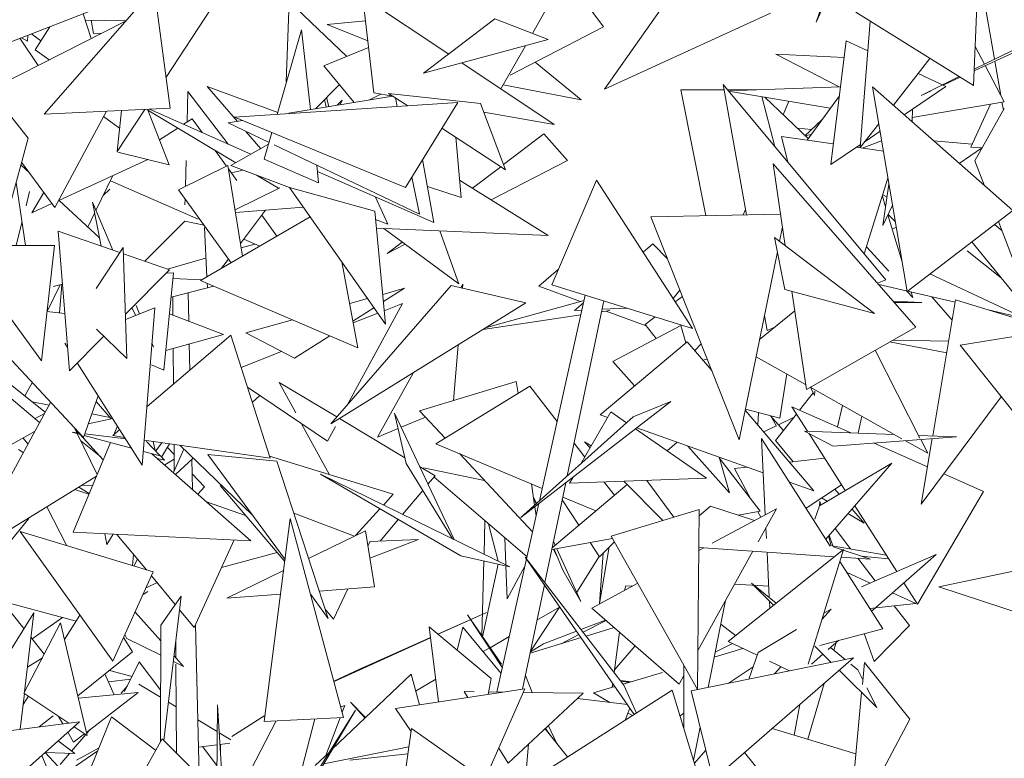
# Model space of a CAD drawing. Header units: metres. Extents: x -14.5 to 13.1, y -18.9 to 3.3.
# Tile 205 of 216: x 11.761 to 11.955, y 2.728 to 2.874. Entities that reach past the tile are written whole.
import ezdxf

# ---------------------------------------------------------------- set-up
doc = ezdxf.new("R2010")
doc.units = ezdxf.units.M
doc.layers.add('G-IMPT', color=7, linetype='Continuous', lineweight=5)
doc.layers.add('L-PLNT', color=7, linetype='Continuous', lineweight=5, true_color=0x005900)

# ---------------------------------------------------------------- blocks, each defined once
blk = doc.blocks.new('ÁRVORES ORNAMENTAIS - Pequeno e Médio Porte - Ipê-roxo-2940656-CORTE_CALÇADA')
at = {"layer": 'G-IMPT', "color": 253, "true_color": 0xaaaaaa}
for p, q in [((8.25131, 2.91542), (8.2375, 2.87396)), ((8.25331, 2.90945), (8.2375, 2.87396)), ((8.26854, 2.86143), (8.27037, 2.90272)), ((8.19543, 2.87304), (8.182, 2.89134)), ((8.10667, 2.88063), (8.0849, 2.8558)), ((8.10667, 2.88063), (8.10983, 2.85696)), ((8.2727, 2.86664), (8.27034, 2.88005)), ((8.05802, 2.86223), (8.09854, 2.87789)), ((8.13332, 2.87803), (8.13273, 2.86216)), ((8.14472, 2.86719), (8.13332, 2.87803)), ((8.14783, 2.87897), (8.15004, 2.86)), ((8.14783, 2.87897), (8.16485, 2.86765)), ((8.11791, 2.87666), (8.10901, 2.8631)), ((8.18479, 2.8777), (8.1814, 2.87173)), ((8.20663, 2.87634), (8.19564, 2.8607)), ((8.26854, 2.86143), (8.24529, 2.87595)), ((8.29417, 2.87721), (8.26868, 2.86466)), ((8.07418, 2.86059), (8.10099, 2.87415)), ((8.09421, 2.87072), (8.0926, 2.8756)), ((8.09301, 2.87436), (8.10107, 2.87424)), ((8.09467, 2.87169), (8.0942, 2.87435)), ((8.14839, 2.87422), (8.14086, 2.8735)), ((8.15988, 2.86386), (8.17396, 2.87462)), ((8.17396, 2.87462), (8.18453, 2.87052)), ((8.22846, 2.87572), (8.19564, 2.8607)), ((8.24812, 2.87418), (8.24617, 2.8492)), ((8.08602, 2.87305), (8.0831, 2.86848)), ((8.13579, 2.87245), (8.13094, 2.85572)), ((8.13579, 2.87245), (8.13754, 2.8567)), ((8.14885, 2.87026), (8.14086, 2.8735)), ((8.19543, 2.87304), (8.177, 2.86349)), ((8.28585, 2.87231), (8.26867, 2.86435)), ((8.08011, 2.87077), (8.08373, 2.86542)), ((8.08161, 2.8702), (8.08041, 2.87088)), ((8.08165, 2.87137), (8.08161, 2.8702)), ((8.08422, 2.87024), (8.08238, 2.87165)), ((8.09467, 2.87169), (8.09628, 2.87177)), ((8.15988, 2.86386), (8.18453, 2.87052)), ((8.24341, 2.87026), (8.24035, 2.84581)), ((8.24341, 2.87026), (8.24767, 2.86832)), ((8.08588, 2.86651), (8.0831, 2.86848)), ((8.14019, 2.86533), (8.149, 2.86894)), ((8.18002, 2.8693), (8.17518, 2.86078)), ((8.26888, 2.86915), (8.27072, 2.86566)), ((8.24201, 2.86116), (8.2295, 2.86764)), ((8.243, 2.86699), (8.2295, 2.86764)), ((8.25995, 2.86679), (8.25272, 2.85756)), ((8.27394, 2.85956), (8.27277, 2.86625)), ((8.07006, 2.86582), (8.08172, 2.85104)), ((8.14019, 2.86533), (8.14616, 2.85811)), ((8.16747, 2.86591), (8.18572, 2.85376)), ((8.19102, 2.8586), (8.18196, 2.86607)), ((8.27087, 2.86537), (8.27465, 2.85822)), ((8.2576, 2.86379), (8.2631, 2.86127)), ((8.2657, 2.8632), (8.25819, 2.85949)), ((8.2659, 2.86307), (8.26256, 2.86152)), ((8.12309, 2.85433), (8.11714, 2.86126)), ((8.11714, 2.86126), (8.13106, 2.85612)), ((8.14325, 2.86162), (8.13851, 2.85686)), ((8.19102, 2.8586), (8.17562, 2.86155)), ((8.21074, 2.86059), (8.21926, 2.86061)), ((8.21074, 2.86059), (8.21565, 2.83573)), ((8.25124, 2.82306), (8.21909, 2.86161)), ((8.2237, 2.83588), (8.21909, 2.86161)), ((8.21991, 2.86061), (8.22753, 2.86064)), ((8.24227, 2.86117), (8.22012, 2.86037)), ((8.27632, 2.83672), (8.24861, 2.8612)), ((8.25542, 2.82075), (8.24861, 2.8612)), ((8.2631, 2.86127), (8.25486, 2.85567)), ((8.26019, 2.86042), (8.25819, 2.85949)), ((8.11316, 2.85424), (8.11332, 2.86027)), ((8.12128, 2.84985), (8.11332, 2.86027)), ((8.15373, 2.85935), (8.13327, 2.856)), ((8.14062, 2.8572), (8.1403, 2.85866)), ((8.14115, 2.85729), (8.14072, 2.85908)), ((8.1438, 2.85854), (8.14283, 2.85757)), ((8.1438, 2.85854), (8.1434, 2.85766)), ((8.15146, 2.85975), (8.14919, 2.85861)), ((8.15004, 2.86), (8.15382, 2.85934)), ((8.17114, 2.85787), (8.15297, 2.85989)), ((8.15297, 2.85989), (8.15674, 2.85743)), ((8.15431, 2.85902), (8.15467, 2.85729)), ((8.24026, 2.85696), (8.22014, 2.86034)), ((8.22928, 2.84938), (8.2267, 2.85924)), ((8.23591, 2.85096), (8.22734, 2.85913)), ((8.23567, 2.85064), (8.24205, 2.85943)), ((8.10983, 2.85696), (8.0849, 2.8558)), ((8.10482, 2.85672), (8.09934, 2.84838)), ((8.10016, 2.85651), (8.09934, 2.84838)), ((8.10531, 2.85675), (8.10963, 2.84576)), ((8.12278, 2.84618), (8.10538, 2.85658)), ((8.10571, 2.85676), (8.12576, 2.84786)), ((8.16663, 2.85808), (8.12251, 2.85516)), ((8.16663, 2.85808), (8.15631, 2.84132)), ((8.17114, 2.85787), (8.17606, 2.84479)), ((8.23204, 2.85834), (8.23097, 2.85567)), ((8.25644, 2.85429), (8.25648, 2.85677)), ((8.27465, 2.85822), (8.25645, 2.85513)), ((8.27195, 2.85776), (8.26802, 2.84929)), ((8.26885, 2.84659), (8.27465, 2.85693)), ((8.27446, 2.85659), (8.27419, 2.85814)), ((8.08703, 2.83731), (8.09721, 2.85637)), ((8.09664, 2.85532), (8.09981, 2.85303)), ((8.11416, 2.85487), (8.11244, 2.85378)), ((8.11416, 2.85487), (8.11614, 2.85213)), ((8.15631, 2.84132), (8.12251, 2.85516)), ((8.17177, 2.8562), (8.18572, 2.85376)), ((8.23855, 2.8546), (8.23525, 2.85153)), ((8.11129, 2.85304), (8.10767, 2.85074)), ((8.12412, 2.8545), (8.12128, 2.85404)), ((8.12934, 2.85019), (8.12128, 2.85404)), ((8.1635, 2.853), (8.17606, 2.84479)), ((8.23655, 2.85274), (8.23378, 2.85299)), ((8.24984, 2.85389), (8.24617, 2.8492)), ((8.08172, 2.85104), (8.07781, 2.8365)), ((8.12771, 2.84896), (8.12478, 2.85237)), ((8.1299, 2.85213), (8.12839, 2.84692)), ((8.16625, 2.85121), (8.16731, 2.83929)), ((8.18366, 2.85192), (8.17567, 2.84582)), ((8.18366, 2.85192), (8.1883, 2.84663)), ((8.23063, 2.85136), (8.24086, 2.8499)), ((8.23063, 2.85136), (8.23184, 2.84632)), ((8.23646, 2.85173), (8.23525, 2.85153)), ((8.25009, 2.85243), (8.24712, 2.85041)), ((8.12923, 2.84983), (8.12181, 2.84563)), ((8.15907, 2.836), (8.13033, 2.84972)), ((8.24622, 2.8498), (8.24035, 2.84581)), ((8.24541, 2.84925), (8.25075, 2.84849)), ((8.24654, 2.84909), (8.25041, 2.85053)), ((8.26828, 2.84985), (8.26067, 2.85054)), ((8.27033, 2.84922), (8.26576, 2.84605)), ((8.26802, 2.84929), (8.27023, 2.84915)), ((8.08778, 2.83871), (8.10537, 2.84681)), ((8.09947, 2.84827), (8.10963, 2.84576)), ((8.11867, 2.84863), (8.12094, 2.84549)), ((8.12839, 2.84692), (8.13914, 2.84222)), ((8.16192, 2.83437), (8.15969, 2.84681)), ((8.0803, 2.84575), (8.08206, 2.84412)), ((8.08045, 2.84632), (8.08703, 2.83731)), ((8.11147, 2.84082), (8.12121, 2.84563)), ((8.11283, 2.84149), (8.11296, 2.84664)), ((8.12121, 2.84563), (8.1241, 2.82773)), ((8.12132, 2.84496), (8.12298, 2.84267)), ((8.12181, 2.84563), (8.1334, 2.84129)), ((8.13876, 2.8457), (8.13914, 2.84222)), ((8.17513, 2.8454), (8.16954, 2.84113)), ((8.1883, 2.84663), (8.17322, 2.83884)), ((8.23137, 2.82976), (8.229, 2.84596)), ((8.25715, 2.81371), (8.229, 2.84596)), ((8.26885, 2.84659), (8.27075, 2.84163)), ((8.09514, 2.83673), (8.09848, 2.84364)), ((8.12423, 2.84472), (8.12189, 2.84418)), ((8.13122, 2.84113), (8.12685, 2.84374)), ((8.16192, 2.83437), (8.1389, 2.84442)), ((8.15755, 2.84334), (8.15907, 2.836)), ((8.25166, 2.8431), (8.24696, 2.82819)), ((8.07936, 2.84226), (8.08119, 2.82982)), ((8.09789, 2.84096), (8.09658, 2.8397)), ((8.11535, 2.83503), (8.09799, 2.84263)), ((8.12263, 2.83688), (8.13146, 2.84125)), ((8.15024, 2.83664), (8.1334, 2.84131)), ((8.1334, 2.84131), (8.15238, 2.81426)), ((8.16065, 2.84148), (8.16731, 2.83929)), ((8.167, 2.84271), (8.18449, 2.8318)), ((8.19408, 2.84275), (8.18525, 2.82207)), ((8.19408, 2.84275), (8.21302, 2.81344)), ((8.25064, 2.8338), (8.25186, 2.84192)), ((8.08133, 2.83768), (8.08203, 2.84052)), ((8.08484, 2.8403), (8.08245, 2.83626)), ((8.11147, 2.84082), (8.12185, 2.82642)), ((8.11273, 2.83784), (8.11276, 2.83902)), ((8.15039, 2.8394), (8.15282, 2.83404)), ((8.25055, 2.83959), (8.25119, 2.83746)), ((8.25148, 2.83939), (8.25064, 2.83985)), ((8.08245, 2.83626), (8.08645, 2.8381)), ((8.08785, 2.83875), (8.09586, 2.83133)), ((8.09618, 2.8297), (8.09444, 2.8384)), ((8.09444, 2.8384), (8.09844, 2.82892)), ((8.13617, 2.83737), (8.12271, 2.83637)), ((8.25256, 2.83778), (8.25064, 2.8338)), ((8.09356, 2.83346), (8.09488, 2.83619)), ((8.13748, 2.8355), (8.11582, 2.82292)), ((8.1237, 2.83025), (8.12866, 2.83681)), ((8.12792, 2.83583), (8.13091, 2.83169)), ((8.15024, 2.83664), (8.15238, 2.81426)), ((8.20479, 2.83551), (8.23046, 2.83602)), ((8.20479, 2.83551), (8.22226, 2.7914)), ((8.2235, 2.83697), (8.22306, 2.83587)), ((8.25165, 2.8359), (8.25444, 2.82657)), ((8.25309, 2.83458), (8.25167, 2.83594)), ((8.27632, 2.83672), (8.25542, 2.82075)), ((8.0794, 2.82982), (8.08052, 2.83439)), ((8.10478, 2.82672), (8.1127, 2.83465)), ((8.1165, 2.83383), (8.1127, 2.83465)), ((8.11706, 2.82365), (8.11661, 2.83339)), ((8.1504, 2.83494), (8.15282, 2.83404)), ((8.18449, 2.8318), (8.15056, 2.83322)), ((8.15205, 2.83316), (8.16688, 2.82224)), ((8.23082, 2.83352), (8.23023, 2.83063)), ((8.2525, 2.83309), (8.25329, 2.8334)), ((8.27274, 2.83398), (8.27416, 2.83279)), ((8.27348, 2.83455), (8.27839, 2.8218)), ((8.0899, 2.80506), (8.08766, 2.83266)), ((8.08766, 2.83266), (8.09984, 2.82843)), ((8.16688, 2.82224), (8.16308, 2.8327)), ((8.249, 2.81637), (8.22924, 2.83138)), ((8.22924, 2.83138), (8.2313, 2.82115)), ((8.07208, 2.82984), (8.08692, 2.82981)), ((8.08692, 2.82981), (8.08437, 2.80706)), ((8.10051, 2.82945), (8.09516, 2.82134)), ((8.10126, 2.80748), (8.10051, 2.82945)), ((8.12656, 2.83012), (8.12384, 2.82934)), ((8.12751, 2.82971), (8.12434, 2.8311)), ((8.15565, 2.83051), (8.15266, 2.82822)), ((8.15625, 2.83007), (8.15266, 2.82822)), ((8.20516, 2.83016), (8.20326, 2.82854)), ((8.20807, 2.82722), (8.20516, 2.83016)), ((8.2474, 2.82959), (8.2518, 2.82475)), ((8.28009, 2.81598), (8.26824, 2.83054)), ((8.10055, 2.82819), (8.10964, 2.82504)), ((8.11677, 2.82731), (8.1093, 2.82516)), ((8.22981, 2.82855), (8.22226, 2.7914)), ((8.26733, 2.8288), (8.27407, 2.82338)), ((8.11997, 2.82534), (8.12133, 2.82713)), ((8.14692, 2.8096), (8.14372, 2.8266)), ((8.10096, 2.81625), (8.10964, 2.82504)), ((8.11045, 2.82442), (8.10856, 2.80518)), ((8.11045, 2.82442), (8.10897, 2.82436)), ((8.18657, 2.82517), (8.18268, 2.82177)), ((8.25995, 2.82421), (8.27878, 2.8154)), ((8.0855, 2.81678), (8.08805, 2.82206)), ((8.08851, 2.82217), (8.08666, 2.82172)), ((8.08841, 2.82214), (8.08796, 2.81652)), ((8.10997, 2.81961), (8.11845, 2.8218)), ((8.11034, 2.82332), (8.11604, 2.82305)), ((8.14692, 2.8096), (8.11582, 2.82292)), ((8.11716, 2.82162), (8.11712, 2.82237)), ((8.16532, 2.82189), (8.14158, 2.79461)), ((8.16532, 2.82189), (8.1801, 2.81847)), ((8.16724, 2.82145), (8.16766, 2.82219)), ((8.16759, 2.82136), (8.16766, 2.82219)), ((8.18268, 2.82177), (8.19088, 2.81875)), ((8.18525, 2.82207), (8.21302, 2.81344)), ((8.25124, 2.82306), (8.2496, 2.82236)), ((8.24982, 2.8221), (8.26495, 2.8186)), ((8.07415, 2.82102), (8.08437, 2.80706)), ((8.11035, 2.81605), (8.11032, 2.8197)), ((8.11346, 2.81487), (8.11333, 2.82047)), ((8.15612, 2.82137), (8.15181, 2.82017)), ((8.15195, 2.81873), (8.15612, 2.82137)), ((8.18279, 2.77938), (8.19183, 2.82003)), ((8.21055, 2.82098), (8.20921, 2.81933)), ((8.20961, 2.81871), (8.21102, 2.81978)), ((8.249, 2.81637), (8.2313, 2.82115)), ((8.23553, 2.80138), (8.23269, 2.82077)), ((8.25538, 2.82082), (8.25655, 2.81953)), ((8.25622, 2.82062), (8.25655, 2.81953)), ((8.26033, 2.81967), (8.26436, 2.81508)), ((8.09267, 2.79187), (8.06761, 2.81868)), ((8.10306, 2.81796), (8.10376, 2.8163)), ((8.1801, 2.81847), (8.14158, 2.79461)), ((8.15575, 2.81838), (8.14475, 2.79825)), ((8.14882, 2.81933), (8.14528, 2.81834)), ((8.15212, 2.81694), (8.15575, 2.81838)), ((8.19159, 2.81894), (8.1723, 2.81364)), ((8.18827, 2.78429), (8.19553, 2.81888)), ((8.19148, 2.81847), (8.18973, 2.81698)), ((8.25266, 2.81885), (8.25837, 2.81858)), ((8.25837, 2.81858), (8.2529, 2.81857)), ((8.26503, 2.81908), (8.26051, 2.7922)), ((8.26503, 2.81908), (8.28394, 2.81324)), ((8.08546, 2.81679), (8.08897, 2.81642)), ((8.1068, 2.8175), (8.10099, 2.81522)), ((8.1022, 2.81751), (8.10304, 2.81602)), ((8.10429, 2.78643), (8.1068, 2.8175)), ((8.10965, 2.81632), (8.12034, 2.81225)), ((8.14593, 2.8149), (8.15008, 2.81754)), ((8.146, 2.81452), (8.15085, 2.81644)), ((8.19096, 2.81612), (8.17159, 2.8132)), ((8.19116, 2.81704), (8.18973, 2.81698)), ((8.19667, 2.81698), (8.19508, 2.81674)), ((8.20017, 2.81743), (8.19518, 2.81722)), ((8.19597, 2.81687), (8.2039, 2.81396)), ((8.20368, 2.81424), (8.20565, 2.81573)), ((8.22629, 2.81123), (8.23326, 2.81689)), ((8.22779, 2.81304), (8.22726, 2.816)), ((8.27144, 2.8171), (8.27878, 2.8154)), ((8.13395, 2.81516), (8.12474, 2.81258)), ((8.19729, 2.8069), (8.21069, 2.81404)), ((8.20368, 2.81424), (8.20584, 2.81146)), ((8.21069, 2.81404), (8.2117, 2.81057)), ((8.22933, 2.8137), (8.22779, 2.81304)), ((8.23553, 2.80138), (8.25715, 2.81371)), ((8.26593, 2.81015), (8.30025, 2.81561)), ((8.0899, 2.80506), (8.09668, 2.81192)), ((8.10126, 2.80748), (8.09527, 2.81329)), ((8.12177, 2.8121), (8.10523, 2.79803)), ((8.12034, 2.81225), (8.10894, 2.8091)), ((8.12177, 2.8121), (8.12959, 2.78777)), ((8.13438, 2.80757), (8.12474, 2.81258)), ((8.13438, 2.80757), (8.14135, 2.81199)), ((8.08952, 2.80967), (8.089, 2.8105)), ((8.10623, 2.81045), (8.10654, 2.80973)), ((8.11368, 2.80522), (8.11356, 2.81037)), ((8.1658, 2.79917), (8.16669, 2.81016)), ((8.212, 2.81082), (8.19475, 2.79638)), ((8.212, 2.81082), (8.21682, 2.80513)), ((8.21474, 2.81039), (8.2135, 2.80905)), ((8.26326, 2.80859), (8.25198, 2.81076)), ((8.26366, 2.81095), (8.25266, 2.81115)), ((8.26593, 2.81015), (8.28106, 2.79114)), ((8.11047, 2.80249), (8.11041, 2.8095)), ((8.12381, 2.80574), (8.13181, 2.80891)), ((8.2256, 2.80784), (8.23539, 2.80233)), ((8.2491, 2.80912), (8.25798, 2.79178)), ((8.08401, 2.79487), (8.06867, 2.80767)), ((8.10429, 2.78643), (8.09145, 2.80663)), ((8.10613, 2.80626), (8.10856, 2.80518)), ((8.19729, 2.8069), (8.20156, 2.80208)), ((8.21595, 2.80734), (8.21508, 2.80719)), ((8.0763, 2.80395), (8.0851, 2.79687)), ((8.15075, 2.79198), (8.15782, 2.80462)), ((8.2303, 2.79571), (8.23164, 2.80444)), ((8.08107, 2.80011), (8.08256, 2.80269)), ((8.13462, 2.79675), (8.13132, 2.80278)), ((8.13132, 2.80278), (8.14274, 2.79594)), ((8.1782, 2.80294), (8.15909, 2.79714)), ((8.18088, 2.80203), (8.16232, 2.79066)), ((8.1782, 2.80294), (8.17855, 2.8006)), ((8.18088, 2.80203), (8.18628, 2.79507)), ((8.09267, 2.79187), (8.09558, 2.80014)), ((8.12507, 2.80181), (8.14089, 2.79119)), ((8.12604, 2.79881), (8.1275, 2.80018)), ((8.23419, 2.79728), (8.23688, 2.8007)), ((8.23631, 2.80182), (8.25443, 2.79163)), ((8.23713, 2.80019), (8.23634, 2.8018)), ((8.23713, 2.80019), (8.23722, 2.80104)), ((8.08616, 2.79883), (8.07102, 2.77097)), ((8.08253, 2.79894), (8.08586, 2.79827)), ((8.09813, 2.79555), (8.09518, 2.79902)), ((8.20874, 2.79898), (8.17912, 2.77609)), ((8.2013, 2.79595), (8.20874, 2.79898)), ((8.24166, 2.79398), (8.2427, 2.79823)), ((8.27405, 2.79995), (8.25824, 2.77869)), ((8.08497, 2.79664), (8.08312, 2.79561)), ((8.09432, 2.79658), (8.09787, 2.79587)), ((8.15646, 2.78677), (8.15412, 2.79669)), ((8.15412, 2.79669), (8.1659, 2.77173)), ((8.16412, 2.79176), (8.15909, 2.79714)), ((8.19692, 2.79694), (8.19097, 2.7867)), ((8.19475, 2.79638), (8.19628, 2.79583)), ((8.20001, 2.7948), (8.19692, 2.79694)), ((8.22346, 2.7973), (8.23699, 2.78132)), ((8.2303, 2.79571), (8.22349, 2.79748)), ((8.22596, 2.79435), (8.22609, 2.7968)), ((8.22966, 2.79414), (8.22841, 2.7962)), ((8.23094, 2.79335), (8.22847, 2.79618)), ((8.22945, 2.79127), (8.23358, 2.79651)), ((8.23573, 2.79313), (8.23266, 2.79796)), ((8.24431, 2.79281), (8.23266, 2.79796)), ((8.09845, 2.79562), (8.09363, 2.79459)), ((8.14131, 2.78453), (8.13579, 2.79461)), ((8.14325, 2.79564), (8.15619, 2.78789)), ((8.16027, 2.79588), (8.15544, 2.7939)), ((8.2013, 2.79595), (8.17912, 2.77609)), ((8.23309, 2.79588), (8.23002, 2.79441)), ((8.24648, 2.7961), (8.24575, 2.79276)), ((8.06789, 2.78473), (8.08302, 2.79304)), ((8.09045, 2.79294), (8.09209, 2.7925)), ((8.09045, 2.79294), (8.09184, 2.79276)), ((8.09135, 2.79282), (8.09088, 2.79379)), ((8.09098, 2.79359), (8.09172, 2.79278)), ((8.09536, 2.78456), (8.09142, 2.79268)), ((8.09194, 2.79253), (8.09659, 2.78749)), ((8.09282, 2.7923), (8.10217, 2.78977)), ((8.09293, 2.79262), (8.10101, 2.7916)), ((8.09983, 2.79344), (8.09844, 2.79225)), ((8.09864, 2.79243), (8.09937, 2.79418)), ((8.14248, 2.79409), (8.14089, 2.79119)), ((8.15484, 2.79365), (8.15075, 2.79198)), ((8.2158, 2.78386), (8.20176, 2.79358)), ((8.20202, 2.79378), (8.227, 2.78488)), ((8.22957, 2.79419), (8.2271, 2.793)), ((8.24082, 2.79016), (8.23519, 2.79315)), ((8.25291, 2.79249), (8.23519, 2.79315)), ((8.24321, 2.78139), (8.23599, 2.79273)), ((8.26517, 2.79203), (8.25771, 2.79231)), ((8.08073, 2.79178), (8.0817, 2.79062)), ((8.09061, 2.77316), (8.098, 2.7909)), ((8.09213, 2.79122), (8.09608, 2.78804)), ((8.09844, 2.79225), (8.10081, 2.79191)), ((8.10469, 2.79135), (8.12959, 2.78777)), ((8.10782, 2.78824), (8.10515, 2.79107)), ((8.10642, 2.7911), (8.10683, 2.78929)), ((8.10692, 2.78919), (8.10815, 2.79086)), ((8.10969, 2.79063), (8.10806, 2.78803)), ((8.11061, 2.78537), (8.11057, 2.79051)), ((8.12607, 2.77651), (8.1117, 2.79034)), ((8.18333, 2.78182), (8.16232, 2.79066)), ((8.18963, 2.79075), (8.19174, 2.78803)), ((8.19301, 2.79021), (8.19167, 2.79102)), ((8.19281, 2.78987), (8.19167, 2.79102)), ((8.21, 2.79094), (8.20801, 2.78926)), ((8.24025, 2.77038), (8.22666, 2.79168)), ((8.2274, 2.77661), (8.22666, 2.79168)), ((8.22945, 2.79127), (8.23295, 2.7871)), ((8.24082, 2.79016), (8.26517, 2.79203)), ((8.25948, 2.7861), (8.2489, 2.79078)), ((8.2551, 2.79125), (8.25952, 2.78877)), ((8.25813, 2.79149), (8.25952, 2.78877)), ((8.26042, 2.79166), (8.25824, 2.77869)), ((8.07981, 2.78949), (8.08077, 2.7889)), ((8.10451, 2.78914), (8.10782, 2.78824)), ((8.12577, 2.77148), (8.10621, 2.78868)), ((8.11058, 2.7885), (8.10925, 2.78993)), ((8.11043, 2.78497), (8.11251, 2.78957)), ((8.11723, 2.78854), (8.1325, 2.76776)), ((8.11723, 2.78854), (8.13085, 2.78719)), ((8.18143, 2.77324), (8.16698, 2.7887)), ((8.21211, 2.79019), (8.22033, 2.78093)), ((8.1073, 2.78772), (8.10865, 2.78743)), ((8.10786, 2.78824), (8.10865, 2.78743)), ((8.11059, 2.78763), (8.10872, 2.78647)), ((8.11088, 2.78457), (8.11433, 2.78781)), ((8.11422, 2.78164), (8.11408, 2.78758)), ((8.12946, 2.78817), (8.15389, 2.78068)), ((8.14103, 2.75614), (8.13085, 2.78719)), ((8.15646, 2.78677), (8.1656, 2.77188)), ((8.21828, 2.78799), (8.22033, 2.78093)), ((8.22639, 2.77731), (8.21832, 2.78785)), ((8.23217, 2.78701), (8.23911, 2.78783)), ((8.25241, 2.78683), (8.23811, 2.77839)), ((8.25241, 2.78683), (8.23935, 2.77178)), ((8.11657, 2.78213), (8.11415, 2.78471)), ((8.16722, 2.7685), (8.13948, 2.78461)), ((8.13948, 2.78461), (8.17695, 2.76634)), ((8.15909, 2.78616), (8.16215, 2.78433)), ((8.17191, 2.78342), (8.15987, 2.78587)), ((8.22135, 2.78575), (8.22378, 2.78603)), ((8.22135, 2.78575), (8.22464, 2.7796)), ((8.27054, 2.78121), (8.26269, 2.78468)), ((8.09523, 2.78424), (8.07198, 2.76994)), ((8.16074, 2.78266), (8.16215, 2.78433)), ((8.18033, 2.76831), (8.16194, 2.78409)), ((8.1812, 2.78272), (8.18182, 2.77851)), ((8.18386, 2.76323), (8.18799, 2.78294)), ((8.2001, 2.78259), (8.1853, 2.77009)), ((8.18944, 2.78406), (8.18872, 2.78283)), ((8.2158, 2.78386), (8.18872, 2.78283)), ((8.19557, 2.78309), (8.1976, 2.78047)), ((8.20711, 2.77558), (8.19945, 2.78324)), ((8.20399, 2.78341), (8.20933, 2.77615)), ((8.23217, 2.78304), (8.23699, 2.78132)), ((8.23546, 2.77789), (8.24247, 2.78256)), ((8.09099, 2.78163), (8.09376, 2.78071)), ((8.09176, 2.7821), (8.09381, 2.78084)), ((8.09235, 2.78247), (8.09447, 2.78241)), ((8.11657, 2.78213), (8.11527, 2.78071)), ((8.13245, 2.76736), (8.11968, 2.7824)), ((8.15193, 2.77854), (8.15389, 2.78068)), ((8.15573, 2.77668), (8.15973, 2.78144)), ((8.24199, 2.78068), (8.24113, 2.78166)), ((8.25751, 2.75894), (8.27054, 2.78121)), ((8.11699, 2.7792), (8.1247, 2.77648)), ((8.17439, 2.74158), (8.18267, 2.77883)), ((8.18219, 2.77884), (8.18157, 2.7802)), ((8.1821, 2.77876), (8.1816, 2.78)), ((8.19058, 2.77455), (8.18729, 2.7796)), ((8.19392, 2.77737), (8.1874, 2.78011)), ((8.23816, 2.77931), (8.23813, 2.77839)), ((8.23836, 2.77853), (8.23816, 2.77931)), ((8.23962, 2.77928), (8.23852, 2.77993)), ((8.08542, 2.77821), (8.08941, 2.7705)), ((8.13421, 2.77694), (8.14625, 2.77241)), ((8.14642, 2.77249), (8.15124, 2.77778)), ((8.18187, 2.77821), (8.18213, 2.77642)), ((8.19698, 2.77241), (8.21435, 2.77767)), ((8.21435, 2.77767), (8.21399, 2.74207)), ((8.21433, 2.77641), (8.21661, 2.77834)), ((8.21661, 2.77834), (8.22528, 2.77547)), ((8.21694, 2.77098), (8.22961, 2.77779)), ((8.22639, 2.77731), (8.22211, 2.77652)), ((8.22591, 2.77722), (8.2265, 2.77612)), ((8.22598, 2.77125), (8.22961, 2.77779)), ((8.23811, 2.77839), (8.23722, 2.77577)), ((8.24697, 2.77497), (8.24375, 2.77685)), ((8.24697, 2.77497), (8.24454, 2.77776)), ((8.2534, 2.76539), (8.24511, 2.77841)), ((8.08189, 2.77585), (8.07756, 2.7706)), ((8.12835, 2.73576), (8.13355, 2.77588)), ((8.14409, 2.73656), (8.13355, 2.77588)), ((8.15131, 2.7714), (8.15488, 2.77567)), ((8.17199, 2.77547), (8.17183, 2.76884)), ((8.17462, 2.76748), (8.17271, 2.77485)), ((8.09845, 2.74766), (8.08017, 2.77331)), ((8.10647, 2.76531), (8.08017, 2.77331)), ((8.09061, 2.77316), (8.12577, 2.77148)), ((8.09691, 2.77286), (8.09727, 2.77074)), ((8.13715, 2.76799), (8.14839, 2.77345)), ((8.15016, 2.76236), (8.14839, 2.77345)), ((8.22763, 2.77191), (8.22753, 2.77405)), ((8.24428, 2.76988), (8.24119, 2.7739)), ((8.09854, 2.77278), (8.09727, 2.77074)), ((8.10511, 2.76572), (8.09929, 2.77274)), ((8.11455, 2.75435), (8.12246, 2.77164)), ((8.14887, 2.77041), (8.14928, 2.77127)), ((8.15885, 2.77173), (8.14925, 2.76807)), ((8.15885, 2.77173), (8.14928, 2.77132)), ((8.17594, 2.77208), (8.17614, 2.76674)), ((8.19725, 2.77193), (8.18522, 2.76972)), ((8.18592, 2.77062), (8.18557, 2.77139)), ((8.19466, 2.76832), (8.19283, 2.77112)), ((8.19466, 2.76832), (8.19762, 2.77128)), ((8.19698, 2.77241), (8.21399, 2.74207)), ((8.24045, 2.77045), (8.23993, 2.77245)), ((8.24079, 2.77049), (8.24005, 2.77258)), ((8.11997, 2.7662), (8.13094, 2.76914)), ((8.18623, 2.7685), (8.18554, 2.76978)), ((8.18738, 2.76564), (8.1857, 2.7698)), ((8.19098, 2.75947), (8.18625, 2.7699)), ((8.19658, 2.77025), (8.19467, 2.75907)), ((8.19535, 2.76902), (8.19467, 2.75907)), ((8.21406, 2.74977), (8.22496, 2.76942)), ((8.21426, 2.76954), (8.21525, 2.77008)), ((8.21427, 2.77014), (8.24109, 2.76833)), ((8.24288, 2.76975), (8.22005, 2.75159)), ((8.22821, 2.76024), (8.22777, 2.76923)), ((8.24288, 2.76975), (8.23588, 2.74708)), ((8.25132, 2.76865), (8.24066, 2.77051)), ((8.24081, 2.77031), (8.24822, 2.76785)), ((8.10257, 2.76879), (8.10237, 2.76656)), ((8.10333, 2.76787), (8.10259, 2.76649)), ((8.16722, 2.7685), (8.17695, 2.76634)), ((8.17179, 2.76749), (8.17142, 2.75266)), ((8.20151, 2.73717), (8.17997, 2.76827)), ((8.19946, 2.74297), (8.17997, 2.76827)), ((8.19016, 2.76129), (8.19461, 2.76838)), ((8.25063, 2.7541), (8.24215, 2.7674)), ((8.24241, 2.76824), (8.24822, 2.76785)), ((8.24914, 2.76355), (8.24571, 2.76802)), ((8.25178, 2.76794), (8.24639, 2.76846)), ((8.24642, 2.76237), (8.26115, 2.76875)), ((8.24927, 2.75828), (8.26115, 2.76875)), ((8.09845, 2.74766), (8.10647, 2.76531)), ((8.12097, 2.76014), (8.13222, 2.7656)), ((8.17463, 2.76686), (8.17153, 2.75251)), ((8.17615, 2.76652), (8.1764, 2.75999)), ((8.17995, 2.76659), (8.1764, 2.75999)), ((8.18738, 2.76564), (8.19098, 2.75947)), ((8.24357, 2.76518), (8.24816, 2.76312)), ((8.26173, 2.76237), (8.28296, 2.76686)), ((8.10507, 2.76221), (8.10721, 2.7632)), ((8.11081, 2.75886), (8.10611, 2.76452)), ((8.22906, 2.75876), (8.22471, 2.76309)), ((8.22955, 2.75915), (8.22471, 2.76309)), ((8.25751, 2.75894), (8.25482, 2.76317)), ((8.10444, 2.76084), (8.1054, 2.76146)), ((8.1054, 2.76146), (8.10446, 2.76087)), ((8.15016, 2.76236), (8.13926, 2.76153)), ((8.14211, 2.75597), (8.14492, 2.76196)), ((8.17944, 2.74214), (8.18377, 2.76279)), ((8.19313, 2.75818), (8.20222, 2.76307)), ((8.1996, 2.76165), (8.19984, 2.7626)), ((8.19984, 2.7626), (8.20118, 2.7625)), ((8.2281, 2.7625), (8.22133, 2.76287)), ((8.25254, 2.76116), (8.25718, 2.75909)), ((8.26173, 2.76237), (8.27986, 2.75638)), ((8.09124, 2.7556), (8.07509, 2.7599)), ((8.0809, 2.75415), (8.07679, 2.75929)), ((8.11197, 2.76052), (8.10796, 2.75477)), ((8.11197, 2.76052), (8.10857, 2.73201)), ((8.13162, 2.76095), (8.12097, 2.76014)), ((8.13758, 2.76083), (8.14103, 2.75614)), ((8.21954, 2.75965), (8.21611, 2.74248)), ((8.22831, 2.75816), (8.22824, 2.75958)), ((8.08284, 2.75725), (8.07464, 2.74411)), ((8.08284, 2.75725), (8.08103, 2.74163)), ((8.10795, 2.75169), (8.10288, 2.75739)), ((8.11455, 2.75435), (8.11165, 2.75784)), ((8.14211, 2.75597), (8.14044, 2.75794)), ((8.17229, 2.75731), (8.16269, 2.75303)), ((8.16274, 2.75299), (8.17229, 2.75731)), ((8.18098, 2.74951), (8.18674, 2.75836)), ((8.18674, 2.75836), (8.18229, 2.75577)), ((8.2104, 2.74315), (8.19313, 2.75818)), ((8.2404, 2.75798), (8.23861, 2.75593)), ((8.2404, 2.75798), (8.23899, 2.75715)), ((8.24807, 2.75812), (8.25718, 2.75909)), ((8.24843, 2.75755), (8.24922, 2.75824)), ((8.25592, 2.75473), (8.25291, 2.75864)), ((8.0885, 2.75633), (8.08253, 2.75211)), ((8.08892, 2.75195), (8.09197, 2.75675)), ((8.17527, 2.74708), (8.16855, 2.75684)), ((8.17545, 2.74634), (8.16855, 2.75684)), ((8.19099, 2.75397), (8.19584, 2.75582)), ((8.19597, 2.75571), (8.19144, 2.75339)), ((8.08814, 2.75526), (8.0809, 2.74138)), ((8.09339, 2.73301), (8.08814, 2.75526)), ((8.10796, 2.75477), (8.1079, 2.73183)), ((8.11551, 2.72511), (8.11483, 2.75495)), ((8.16096, 2.75447), (8.17323, 2.74423)), ((8.16096, 2.75447), (8.16286, 2.73965)), ((8.16767, 2.75441), (8.16651, 2.74984)), ((8.16767, 2.75441), (8.17521, 2.74528)), ((8.18358, 2.75114), (8.19011, 2.75363)), ((8.19758, 2.75431), (8.19202, 2.75264)), ((8.19863, 2.7534), (8.19757, 2.74543)), ((8.22155, 2.75278), (8.21861, 2.75499)), ((8.2336, 2.75395), (8.22598, 2.74943)), ((8.25063, 2.7541), (8.2382, 2.75081)), ((8.24894, 2.74763), (8.25592, 2.75473)), ((8.08493, 2.7491), (8.08228, 2.75242)), ((8.10236, 2.74956), (8.10059, 2.75235)), ((8.10127, 2.75214), (8.10085, 2.75294)), ((8.10127, 2.75214), (8.10794, 2.74886)), ((8.11092, 2.74835), (8.1109, 2.75151)), ((8.14218, 2.74367), (8.16124, 2.75231)), ((8.16123, 2.75238), (8.14708, 2.74607)), ((8.17683, 2.75258), (8.17302, 2.75035)), ((8.19101, 2.75233), (8.18094, 2.74929)), ((8.19058, 2.75295), (8.18706, 2.75114)), ((8.22578, 2.74884), (8.22005, 2.75159)), ((8.23981, 2.74996), (8.24188, 2.75179)), ((8.24894, 2.74763), (8.24698, 2.75314)), ((8.10236, 2.74956), (8.09154, 2.74083)), ((8.17287, 2.75027), (8.17167, 2.74957)), ((8.18358, 2.75114), (8.18099, 2.74953)), ((8.19765, 2.74602), (8.2017, 2.75073)), ((8.21732, 2.7485), (8.22298, 2.75019)), ((8.21751, 2.74947), (8.22095, 2.75116)), ((8.24045, 2.74744), (8.23722, 2.75065)), ((8.24321, 2.748), (8.24029, 2.75038)), ((8.24142, 2.75138), (8.24097, 2.74983)), ((8.08454, 2.74836), (8.0816, 2.74651)), ((8.1037, 2.74755), (8.10081, 2.74172)), ((8.1037, 2.74755), (8.10793, 2.7419)), ((8.11043, 2.74764), (8.11244, 2.74665)), ((8.11244, 2.74665), (8.11057, 2.74875)), ((8.21278, 2.7418), (8.24487, 2.74834)), ((8.21709, 2.72424), (8.24487, 2.74834)), ((8.22598, 2.74943), (8.22417, 2.74412)), ((8.2322, 2.74576), (8.22822, 2.74767)), ((8.23653, 2.74708), (8.23881, 2.74908)), ((8.10227, 2.74466), (8.09779, 2.74587)), ((8.11108, 2.72951), (8.11093, 2.74708)), ((8.14217, 2.74373), (8.14708, 2.74607)), ((8.21132, 2.74682), (8.21132, 2.73442)), ((8.2201, 2.74329), (8.225, 2.74658)), ((8.23049, 2.74658), (8.22925, 2.74516)), ((8.24943, 2.73852), (8.24203, 2.74588)), ((8.2457, 2.74597), (8.24435, 2.74708)), ((8.24669, 2.744), (8.2457, 2.74597)), ((8.24701, 2.7474), (8.2466, 2.74305)), ((8.25596, 2.73625), (8.24701, 2.7474)), ((8.09692, 2.74517), (8.09874, 2.74104)), ((8.09762, 2.74357), (8.102, 2.74412)), ((8.15741, 2.74509), (8.14185, 2.73029)), ((8.15905, 2.73907), (8.15741, 2.74509)), ((8.16229, 2.7441), (8.15831, 2.74178)), ((8.17323, 2.74423), (8.17263, 2.74112)), ((8.18132, 2.74148), (8.18001, 2.74488)), ((8.19877, 2.74387), (8.2009, 2.74362)), ((8.1989, 2.7437), (8.20056, 2.74352)), ((8.19932, 2.74315), (8.20711, 2.74547)), ((8.2104, 2.74315), (8.21132, 2.74483)), ((8.10013, 2.74137), (8.10134, 2.74278)), ((8.10792, 2.74054), (8.1036, 2.74315)), ((8.15436, 2.73836), (8.1799, 2.74221)), ((8.17307, 2.72665), (8.1799, 2.74221)), ((8.20904, 2.74197), (8.18198, 2.72472)), ((8.19345, 2.74141), (8.1977, 2.74267)), ((8.19728, 2.74327), (8.19718, 2.74252)), ((8.20193, 2.73744), (8.19946, 2.74297)), ((8.20904, 2.74197), (8.21565, 2.72012)), ((8.21278, 2.7418), (8.21709, 2.72424)), ((8.23905, 2.74329), (8.23582, 2.73226)), ((8.24943, 2.73852), (8.24747, 2.74244)), ((8.08099, 2.74131), (8.08017, 2.73423)), ((8.08074, 2.73911), (8.0818, 2.74077)), ((8.08975, 2.73545), (8.0809, 2.74138)), ((8.09165, 2.74039), (8.10346, 2.74147)), ((8.10346, 2.74147), (8.09324, 2.73361)), ((8.1679, 2.74166), (8.1699, 2.74164)), ((8.1679, 2.74166), (8.16861, 2.74051)), ((8.17272, 2.7416), (8.17557, 2.74156)), ((8.19139, 2.74135), (8.17663, 2.72751)), ((8.17959, 2.74151), (8.19139, 2.74135)), ((8.19027, 2.7403), (8.20015, 2.73913)), ((8.19345, 2.74141), (8.19667, 2.73954)), ((8.24645, 2.74147), (8.24404, 2.7156)), ((8.111, 2.73868), (8.10948, 2.7396)), ((8.11915, 2.73908), (8.11901, 2.72224)), ((8.12024, 2.72184), (8.11915, 2.73908)), ((8.13261, 2.71472), (8.14645, 2.73803)), ((8.13804, 2.72457), (8.14645, 2.73803)), ((8.14352, 2.73868), (8.14432, 2.73893)), ((8.14381, 2.73759), (8.14432, 2.73893)), ((8.14832, 2.73644), (8.14547, 2.73957)), ((8.14843, 2.73654), (8.14547, 2.73957)), ((8.15741, 2.73381), (8.15436, 2.73836)), ((8.19972, 2.73603), (8.20067, 2.73837)), ((8.23423, 2.73911), (8.23315, 2.73307)), ((8.08666, 2.73689), (8.08394, 2.73471)), ((8.08775, 2.73678), (8.08861, 2.7353)), ((8.09822, 2.73668), (8.09099, 2.71894)), ((8.10692, 2.73007), (8.09822, 2.73668)), ((8.1191, 2.73378), (8.11526, 2.73611)), ((8.1285, 2.73696), (8.12196, 2.73278)), ((8.13077, 2.73589), (8.12301, 2.72093)), ((8.14409, 2.73656), (8.12835, 2.73576)), ((8.1384, 2.73627), (8.13592, 2.72658)), ((8.14054, 2.72904), (8.1434, 2.73652)), ((8.2003, 2.73744), (8.20116, 2.73694)), ((8.21057, 2.73691), (8.21132, 2.73741)), ((8.25596, 2.73625), (8.24496, 2.71545)), ((8.05917, 2.73155), (8.0919, 2.73572)), ((8.0657, 2.71242), (8.0919, 2.73572)), ((8.09339, 2.73301), (8.0908, 2.73474)), ((8.0933, 2.73339), (8.09396, 2.73416)), ((8.15749, 2.73441), (8.15388, 2.70873)), ((8.15749, 2.73441), (8.17004, 2.72557)), ((8.18832, 2.72876), (8.18391, 2.73433)), ((8.18498, 2.73298), (8.18399, 2.73441)), ((8.18455, 2.73493), (8.18613, 2.73152)), ((8.21454, 2.73462), (8.21324, 2.72808)), ((8.24532, 2.72935), (8.2288, 2.7344)), ((8.09094, 2.72941), (8.08767, 2.73196)), ((8.08956, 2.73364), (8.0907, 2.73166)), ((8.09031, 2.7299), (8.09313, 2.73319)), ((8.09289, 2.73334), (8.0907, 2.73166)), ((8.1082, 2.73237), (8.10511, 2.7268)), ((8.1082, 2.73237), (8.11805, 2.72258)), ((8.12178, 2.73216), (8.1195, 2.73354)), ((8.09131, 2.72815), (8.09574, 2.73058)), ((8.11538, 2.73071), (8.11908, 2.73118)), ((8.11622, 2.73082), (8.11905, 2.72704)), ((8.11964, 2.73125), (8.12159, 2.73149)), ((8.11973, 2.73126), (8.11978, 2.72907)), ((8.15698, 2.73075), (8.14015, 2.72742)), ((8.17477, 2.73052), (8.17663, 2.72751)), ((8.18065, 2.73127), (8.18007, 2.72513)), ((8.2134, 2.72753), (8.21565, 2.73011)), ((8.0955, 2.72999), (8.08377, 2.72192)), ((8.08634, 2.72441), (8.08442, 2.72907)), ((8.08506, 2.72964), (8.09094, 2.72941)), ((8.08507, 2.72964), (8.08847, 2.72601)), ((8.08807, 2.72728), (8.08993, 2.72945)), ((8.14126, 2.72972), (8.13849, 2.72709)), ((8.15678, 2.72935), (8.14532, 2.72809)), ((8.23089, 2.72023), (8.22332, 2.72965))]:
    blk.add_line(p, q, dxfattribs=at)

msp = doc.modelspace()

# ---------------------------------------------------------------- block references
at = {"layer": 'L-PLNT', "color": 253, "true_color": 0xaaaaaa}
msp.add_blockref('ÁRVORES ORNAMENTAIS - Pequeno e Médio Porte - Ipê-roxo-2940656-CORTE_CALÇADA', (3.68079, 0), dxfattribs=at)

doc.saveas('drawing.dxf')
